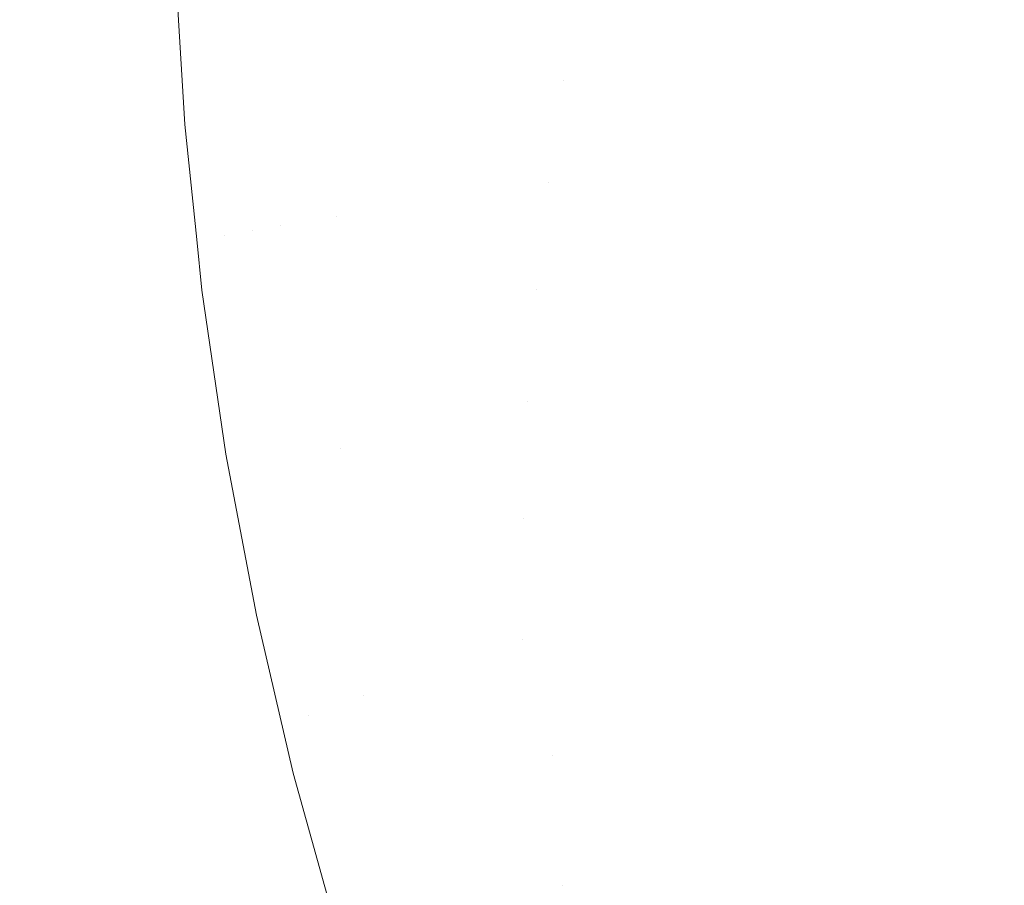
# Model space of a CAD drawing. Header units: centimetres. Extents: x -21.6 to 22.7, y 3.4 to 5.2.
# Tile 102 of 256: x -6.806 to -6.7163, y 3.8016 to 3.8804. Entities that reach past the tile are written whole.
import ezdxf

# ---------------------------------------------------------------- set-up
doc = ezdxf.new("R2010")
doc.units = ezdxf.units.CM
doc.header["$LTSCALE"] = 2.54
doc.layers.add('Lucido design-1', color=7, linetype='Continuous')

# ---------------------------------------------------------------- blocks, each defined once
blk = doc.blocks.new('Gruppo-4-1')
at = {"color": 7, "linetype": 'Continuous', "lineweight": 9}
blk.add_3dface([(-21.503423, 5.100212, -1872.215514), (-21.503423, 3.500212, -1872.215514), (22.630348, 3.500212, -1872.215514), (22.630348, 5.100212, -1872.215514)], dxfattribs=at)
for points, invisible_edges in [([(-21.503423, 3.500212, -1873.015514), (-21.503423, 5.100212, -1873.015514), (-6.792166, 5.100212, -1873.015514), (-6.792166, 3.900212, -1873.015514)], 8), ([(-6.792166, 3.900212, -1873.015514), (-6.791888, 3.886063, -1873.015514), (-21.503423, 3.500212, -1873.015514)], 10), ([(-6.790458, 3.900212, -1873.015493), (-6.789891, 3.860396, -1873.015514), (-6.79097, 3.870862, -1873.015514), (-6.791888, 3.886063, -1873.015514)], 9), ([(-6.790458, 3.900212, -1873.015493), (-6.78957, 3.900212, -1873.015453), (-6.787386, 3.860804, -1873.015465)], 10), ([(-6.787386, 3.860804, -1873.015465), (-6.789891, 3.860396, -1873.015514), (-6.790458, 3.900212, -1873.015493)], 11), ([(-6.78957, 3.900212, -1873.015453), (-6.78768, 3.900212, -1873.015368), (-6.784816, 3.861218, -1873.015319)], 10), ([(-6.784816, 3.861218, -1873.015319), (-6.787386, 3.860804, -1873.015465), (-6.78957, 3.900212, -1873.015453)], 11), ([(-6.784816, 3.861218, -1873.015319), (-6.78768, 3.900212, -1873.015368), (-6.784897, 3.900212, -1873.015131)], 9), ([(-6.784897, 3.900212, -1873.015131), (-6.784392, 3.900212, -1873.015067), (-6.782253, 3.861631, -1873.015076)], 10), ([(-6.782253, 3.861631, -1873.015076), (-6.784816, 3.861218, -1873.015319), (-6.784897, 3.900212, -1873.015131)], 11), ([(-6.784392, 3.900212, -1873.015067), (-6.78211, 3.900212, -1873.014779), (-6.779702, 3.862042, -1873.014736), (-6.782253, 3.861631, -1873.015076)], 14), ([(-6.779702, 3.862042, -1873.014736), (-6.78211, 3.900212, -1873.014779), (-6.779319, 3.900212, -1873.014312)], 9), ([(-6.779319, 3.900212, -1873.014312), (-6.779258, 3.900212, -1873.0143), (-6.777166, 3.862451, -1873.014301), (-6.779702, 3.862042, -1873.014736)], 14), ([(-6.777166, 3.862451, -1873.014301), (-6.779258, 3.900212, -1873.0143), (-6.776231, 3.882075, -1873.013772)], 11), ([(-6.721815, 3.886304, -1872.96947), (-6.720766, 3.886385, -1872.967443), (-6.720276, 3.879161, -1872.967443), (-6.721322, 3.879036, -1872.96947)], 15), ([(-6.719283, 3.879278, -1872.965413), (-6.720276, 3.879161, -1872.967443), (-6.720766, 3.886385, -1872.967443), (-6.71977, 3.886462, -1872.965413)], 15), ([(-6.71977, 3.886462, -1872.965413), (-6.718827, 3.886536, -1872.963384), (-6.718342, 3.87939, -1872.963384), (-6.719283, 3.879278, -1872.965413)], 15), ([(-6.717453, 3.879496, -1872.961357), (-6.718342, 3.87939, -1872.963384), (-6.718827, 3.886536, -1872.963384), (-6.717935, 3.886605, -1872.961357)], 15), ([(-6.717935, 3.886605, -1872.961357), (-6.717093, 3.88667, -1872.959334), (-6.716614, 3.879595, -1872.959334), (-6.717453, 3.879496, -1872.961357)], 15), ([(-6.715823, 3.879689, -1872.957318), (-6.716614, 3.879595, -1872.959334), (-6.717093, 3.88667, -1872.959334), (-6.716301, 3.886732, -1872.957318)], 15), ([(-6.791888, 3.886063, -1873.015514), (-6.79097, 3.870862, -1873.015514), (-21.503423, 3.500212, -1873.015514)], 10), ([(-6.731718, 3.877803, -1872.985296), (-6.733278, 3.877618, -1872.987182), (-6.733804, 3.885372, -1872.987182), (-6.732239, 3.885494, -1872.985296)], 15), ([(-6.732239, 3.885494, -1872.985296), (-6.730733, 3.885611, -1872.983383), (-6.730216, 3.877981, -1872.983383), (-6.731718, 3.877803, -1872.985296)], 15), ([(-6.728773, 3.878153, -1872.981445), (-6.730216, 3.877981, -1872.983383), (-6.730733, 3.885611, -1872.983383), (-6.729286, 3.885723, -1872.981445)], 15), ([(-6.729286, 3.885723, -1872.981445), (-6.727897, 3.885831, -1872.979485), (-6.727388, 3.878317, -1872.979485), (-6.728773, 3.878153, -1872.981445)], 15), ([(-6.726061, 3.878474, -1872.977507), (-6.727388, 3.878317, -1872.979485), (-6.727897, 3.885831, -1872.979485), (-6.726567, 3.885934, -1872.977507)], 15), ([(-6.726567, 3.885934, -1872.977507), (-6.725294, 3.886033, -1872.975514), (-6.724792, 3.878625, -1872.975514), (-6.726061, 3.878474, -1872.977507)], 15), ([(-6.72358, 3.878769, -1872.973508), (-6.724792, 3.878625, -1872.975514), (-6.725294, 3.886033, -1872.975514), (-6.724078, 3.886128, -1872.973508)], 15), ([(-6.724078, 3.886128, -1872.973508), (-6.722919, 3.886218, -1872.971493), (-6.722423, 3.878906, -1872.971493), (-6.72358, 3.878769, -1872.973508)], 15), ([(-6.721322, 3.879036, -1872.96947), (-6.722423, 3.878906, -1872.971493), (-6.722919, 3.886218, -1872.971493), (-6.721815, 3.886304, -1872.96947)], 15), ([(-6.745829, 3.876129, -1872.999315), (-6.74639, 3.884394, -1872.999315), (-6.744421, 3.884547, -1872.99772), (-6.743866, 3.876362, -1872.99772)], 15), ([(-6.743866, 3.876362, -1872.99772), (-6.744421, 3.884547, -1872.99772), (-6.742508, 3.884696, -1872.996074), (-6.741958, 3.876588, -1872.996074)], 15), ([(-6.741958, 3.876588, -1872.996074), (-6.742508, 3.884696, -1872.996074), (-6.740651, 3.88484, -1872.994379), (-6.740107, 3.876808, -1872.994379)], 15), ([(-6.740107, 3.876808, -1872.994379), (-6.740651, 3.88484, -1872.994379), (-6.738852, 3.88498, -1872.992638), (-6.738312, 3.877021, -1872.992638)], 15), ([(-6.738312, 3.877021, -1872.992638), (-6.738852, 3.88498, -1872.992638), (-6.737111, 3.885115, -1872.990856), (-6.736576, 3.877227, -1872.990856)], 15), ([(-6.734898, 3.877426, -1872.989037), (-6.736576, 3.877227, -1872.990856), (-6.737111, 3.885115, -1872.990856), (-6.735428, 3.885246, -1872.989037)], 15), ([(-6.735428, 3.885246, -1872.989037), (-6.733804, 3.885372, -1872.987182), (-6.733278, 3.877618, -1872.987182), (-6.734898, 3.877426, -1872.989037)], 15), ([(-6.756428, 3.874872, -1873.006381), (-6.757018, 3.883568, -1873.006381), (-6.754793, 3.883741, -1873.0051), (-6.75421, 3.875135, -1873.0051)], 15), ([(-6.75421, 3.875135, -1873.0051), (-6.754793, 3.883741, -1873.0051), (-6.752616, 3.88391, -1873.003749), (-6.752039, 3.875393, -1873.003749)], 15), ([(-6.752039, 3.875393, -1873.003749), (-6.752616, 3.88391, -1873.003749), (-6.750489, 3.884075, -1873.002333), (-6.749917, 3.875644, -1873.002333)], 15), ([(-6.749917, 3.875644, -1873.002333), (-6.750489, 3.884075, -1873.002333), (-6.748413, 3.884237, -1873.000853), (-6.747847, 3.87589, -1873.000853)], 15), ([(-6.747847, 3.87589, -1873.000853), (-6.748413, 3.884237, -1873.000853), (-6.74639, 3.884394, -1872.999315), (-6.745829, 3.876129, -1872.999315)], 15), ([(-6.768773, 3.882655, -1873.011636), (-6.766346, 3.882843, -1873.010748), (-6.764829, 3.864438, -1873.010748), (-6.76724, 3.86405, -1873.011636)], 15), ([(-6.762454, 3.864821, -1873.009775), (-6.764829, 3.864438, -1873.010748), (-6.766346, 3.882843, -1873.010748), (-6.763954, 3.883029, -1873.009775)], 15), ([(-6.763954, 3.883029, -1873.009775), (-6.761601, 3.883212, -1873.008722), (-6.760116, 3.865198, -1873.008722), (-6.762454, 3.864821, -1873.009775)], 15), ([(-6.757819, 3.865568, -1873.007589), (-6.760116, 3.865198, -1873.008722), (-6.761601, 3.883212, -1873.008722), (-6.759288, 3.883392, -1873.007589)], 15), ([(-6.759288, 3.883392, -1873.007589), (-6.757018, 3.883568, -1873.006381), (-6.756428, 3.874872, -1873.006381)], 11), ([(-6.757819, 3.865568, -1873.007589), (-6.759288, 3.883392, -1873.007589), (-6.756428, 3.874872, -1873.006381)], 11), ([(-6.776231, 3.882075, -1873.013772), (-6.774648, 3.862856, -1873.013772), (-6.777166, 3.862451, -1873.014301)], 11), ([(-6.773719, 3.88227, -1873.01315), (-6.772152, 3.863258, -1873.01315), (-6.774648, 3.862856, -1873.013772), (-6.776231, 3.882075, -1873.013772)], 15), ([(-6.771231, 3.882464, -1873.012437), (-6.769681, 3.863657, -1873.012437), (-6.772152, 3.863258, -1873.01315), (-6.773719, 3.88227, -1873.01315)], 15), ([(-6.76724, 3.86405, -1873.011636), (-6.769681, 3.863657, -1873.012437), (-6.771231, 3.882464, -1873.012437), (-6.768773, 3.882655, -1873.011636)], 15), ([(-6.721322, 3.879036, -1872.96947), (-6.720276, 3.879161, -1872.967443), (-6.719558, 3.871733, -1872.967443), (-6.720601, 3.871565, -1872.96947)], 15), ([(-6.718569, 3.871893, -1872.965413), (-6.719558, 3.871733, -1872.967443), (-6.720276, 3.879161, -1872.967443), (-6.719283, 3.879278, -1872.965413)], 15), ([(-6.719283, 3.879278, -1872.965413), (-6.718342, 3.87939, -1872.963384), (-6.717632, 3.872044, -1872.963384), (-6.718569, 3.871893, -1872.965413)], 15), ([(-6.716747, 3.872186, -1872.961357), (-6.717632, 3.872044, -1872.963384), (-6.718342, 3.87939, -1872.963384), (-6.717453, 3.879496, -1872.961357)], 15), ([(-6.717453, 3.879496, -1872.961357), (-6.716614, 3.879595, -1872.959334), (-6.715911, 3.872321, -1872.959334), (-6.716747, 3.872186, -1872.961357)], 15), ([(-6.715124, 3.872448, -1872.957318), (-6.715911, 3.872321, -1872.959334), (-6.716614, 3.879595, -1872.959334), (-6.715823, 3.879689, -1872.957318)], 15), ([(-6.728773, 3.878153, -1872.981445), (-6.727388, 3.878317, -1872.979485), (-6.726642, 3.870592, -1872.979485), (-6.728021, 3.87037, -1872.981445)], 15), ([(-6.72532, 3.870805, -1872.977507), (-6.726642, 3.870592, -1872.979485), (-6.727388, 3.878317, -1872.979485), (-6.726061, 3.878474, -1872.977507)], 15), ([(-6.726061, 3.878474, -1872.977507), (-6.724792, 3.878625, -1872.975514), (-6.724056, 3.871008, -1872.975514), (-6.72532, 3.870805, -1872.977507)], 15), ([(-6.722849, 3.871203, -1872.973508), (-6.724056, 3.871008, -1872.975514), (-6.724792, 3.878625, -1872.975514), (-6.72358, 3.878769, -1872.973508)], 15), ([(-6.72358, 3.878769, -1872.973508), (-6.722423, 3.878906, -1872.971493), (-6.721697, 3.871389, -1872.971493), (-6.722849, 3.871203, -1872.973508)], 15), ([(-6.720601, 3.871565, -1872.96947), (-6.721697, 3.871389, -1872.971493), (-6.722423, 3.878906, -1872.971493), (-6.721322, 3.879036, -1872.96947)], 15), ([(-6.734121, 3.869387, -1872.989037), (-6.735792, 3.869117, -1872.990856), (-6.736576, 3.877227, -1872.990856), (-6.734898, 3.877426, -1872.989037)], 15), ([(-6.734898, 3.877426, -1872.989037), (-6.733278, 3.877618, -1872.987182), (-6.732508, 3.869647, -1872.987182), (-6.734121, 3.869387, -1872.989037)], 15), ([(-6.730954, 3.869897, -1872.985296), (-6.732508, 3.869647, -1872.987182), (-6.733278, 3.877618, -1872.987182), (-6.731718, 3.877803, -1872.985296)], 15), ([(-6.731718, 3.877803, -1872.985296), (-6.730216, 3.877981, -1872.983383), (-6.729458, 3.870138, -1872.983383), (-6.730954, 3.869897, -1872.985296)], 15), ([(-6.728021, 3.87037, -1872.981445), (-6.729458, 3.870138, -1872.983383), (-6.730216, 3.877981, -1872.983383), (-6.728773, 3.878153, -1872.981445)], 15), ([(-6.741958, 3.876588, -1872.996074), (-6.741153, 3.868254, -1872.996074), (-6.743053, 3.867947, -1872.99772), (-6.743866, 3.876362, -1872.99772)], 15), ([(-6.740107, 3.876808, -1872.994379), (-6.739309, 3.868551, -1872.994379), (-6.741153, 3.868254, -1872.996074), (-6.741958, 3.876588, -1872.996074)], 15), ([(-6.738312, 3.877021, -1872.992638), (-6.737522, 3.868839, -1872.992638), (-6.739309, 3.868551, -1872.994379), (-6.740107, 3.876808, -1872.994379)], 15), ([(-6.736576, 3.877227, -1872.990856), (-6.735792, 3.869117, -1872.990856), (-6.737522, 3.868839, -1872.992638), (-6.738312, 3.877021, -1872.992638)], 15), ([(-6.749917, 3.875644, -1873.002333), (-6.74908, 3.866976, -1873.002333), (-6.751193, 3.866636, -1873.003749), (-6.752039, 3.875393, -1873.003749)], 15), ([(-6.747847, 3.87589, -1873.000853), (-6.747018, 3.867308, -1873.000853), (-6.74908, 3.866976, -1873.002333), (-6.749917, 3.875644, -1873.002333)], 15), ([(-6.745829, 3.876129, -1872.999315), (-6.745009, 3.867632, -1872.999315), (-6.747018, 3.867308, -1873.000853), (-6.747847, 3.87589, -1873.000853)], 15), ([(-6.743866, 3.876362, -1872.99772), (-6.743053, 3.867947, -1872.99772), (-6.745009, 3.867632, -1872.999315), (-6.745829, 3.876129, -1872.999315)], 15), ([(-6.756428, 3.874872, -1873.006381), (-6.755564, 3.865931, -1873.006381), (-6.757819, 3.865568, -1873.007589)], 11), ([(-6.75421, 3.875135, -1873.0051), (-6.753355, 3.866287, -1873.0051), (-6.755564, 3.865931, -1873.006381), (-6.756428, 3.874872, -1873.006381)], 15), ([(-6.752039, 3.875393, -1873.003749), (-6.751193, 3.866636, -1873.003749), (-6.753355, 3.866287, -1873.0051), (-6.75421, 3.875135, -1873.0051)], 15), ([(-6.718569, 3.871893, -1872.965413), (-6.717632, 3.872044, -1872.963384), (-6.716678, 3.864502, -1872.963384), (-6.71761, 3.864311, -1872.965413)], 15), ([(-6.715797, 3.864683, -1872.961357), (-6.716678, 3.864502, -1872.963384), (-6.717632, 3.872044, -1872.963384), (-6.716747, 3.872186, -1872.961357)], 15), ([(-6.716747, 3.872186, -1872.961357), (-6.715911, 3.872321, -1872.959334), (-6.714966, 3.864854, -1872.959334), (-6.715797, 3.864683, -1872.961357)], 15), ([(-6.721866, 3.863436, -1872.973508), (-6.723067, 3.86319, -1872.975514), (-6.724056, 3.871008, -1872.975514), (-6.722849, 3.871203, -1872.973508)], 15), ([(-6.722849, 3.871203, -1872.973508), (-6.721697, 3.871389, -1872.971493), (-6.72072, 3.863672, -1872.971493), (-6.721866, 3.863436, -1872.973508)], 15), ([(-6.71963, 3.863896, -1872.96947), (-6.72072, 3.863672, -1872.971493), (-6.721697, 3.871389, -1872.971493), (-6.720601, 3.871565, -1872.96947)], 15), ([(-6.720601, 3.871565, -1872.96947), (-6.719558, 3.871733, -1872.967443), (-6.718593, 3.864109, -1872.967443), (-6.71963, 3.863896, -1872.96947)], 15), ([(-6.71761, 3.864311, -1872.965413), (-6.718593, 3.864109, -1872.967443), (-6.719558, 3.871733, -1872.967443), (-6.718569, 3.871893, -1872.965413)], 15), ([(-21.503423, 3.500212, -1873.015514), (-6.79097, 3.870862, -1873.015514), (-6.789891, 3.860396, -1873.015514)], 9), ([(-6.72701, 3.86238, -1872.981445), (-6.728439, 3.862086, -1872.983383), (-6.729458, 3.870138, -1872.983383), (-6.728021, 3.87037, -1872.981445)], 15), ([(-6.728021, 3.87037, -1872.981445), (-6.726642, 3.870592, -1872.979485), (-6.725638, 3.862662, -1872.979485), (-6.72701, 3.86238, -1872.981445)], 15), ([(-6.724324, 3.862932, -1872.977507), (-6.725638, 3.862662, -1872.979485), (-6.726642, 3.870592, -1872.979485), (-6.72532, 3.870805, -1872.977507)], 15), ([(-6.72532, 3.870805, -1872.977507), (-6.724056, 3.871008, -1872.975514), (-6.723067, 3.86319, -1872.975514), (-6.724324, 3.862932, -1872.977507)], 15), ([(-6.733077, 3.861134, -1872.989037), (-6.734739, 3.860792, -1872.990856), (-6.735792, 3.869117, -1872.990856), (-6.734121, 3.869387, -1872.989037)], 15), ([(-6.734121, 3.869387, -1872.989037), (-6.732508, 3.869647, -1872.987182), (-6.731472, 3.861463, -1872.987182), (-6.733077, 3.861134, -1872.989037)], 15), ([(-6.729927, 3.861781, -1872.985296), (-6.731472, 3.861463, -1872.987182), (-6.732508, 3.869647, -1872.987182), (-6.730954, 3.869897, -1872.985296)], 15), ([(-6.730954, 3.869897, -1872.985296), (-6.729458, 3.870138, -1872.983383), (-6.728439, 3.862086, -1872.983383), (-6.729927, 3.861781, -1872.985296)], 15), ([(-6.741153, 3.868254, -1872.996074), (-6.739309, 3.868551, -1872.994379), (-6.738236, 3.860074, -1872.994379), (-6.74007, 3.859697, -1872.996074)], 15), ([(-6.736459, 3.860439, -1872.992638), (-6.738236, 3.860074, -1872.994379), (-6.739309, 3.868551, -1872.994379), (-6.737522, 3.868839, -1872.992638)], 15), ([(-6.737522, 3.868839, -1872.992638), (-6.735792, 3.869117, -1872.990856), (-6.734739, 3.860792, -1872.990856), (-6.736459, 3.860439, -1872.992638)], 15), ([(-6.745903, 3.858499, -1873.000853), (-6.747018, 3.867308, -1873.000853), (-6.745009, 3.867632, -1872.999315), (-6.743905, 3.85891, -1872.999315)], 15), ([(-6.743905, 3.85891, -1872.999315), (-6.745009, 3.867632, -1872.999315), (-6.743053, 3.867947, -1872.99772), (-6.74196, 3.859309, -1872.99772)], 15), ([(-6.74007, 3.859697, -1872.996074), (-6.74196, 3.859309, -1872.99772), (-6.743053, 3.867947, -1872.99772), (-6.741153, 3.868254, -1872.996074)], 15), ([(-6.752205, 3.857205, -1873.0051), (-6.753355, 3.866287, -1873.0051), (-6.751193, 3.866636, -1873.003749), (-6.750055, 3.857646, -1873.003749)], 15), ([(-6.750055, 3.857646, -1873.003749), (-6.751193, 3.866636, -1873.003749), (-6.74908, 3.866976, -1873.002333), (-6.747954, 3.858078, -1873.002333)], 15), ([(-6.747954, 3.858078, -1873.002333), (-6.74908, 3.866976, -1873.002333), (-6.747018, 3.867308, -1873.000853), (-6.745903, 3.858499, -1873.000853)], 15), ([(-6.756645, 3.856293, -1873.007589), (-6.757819, 3.865568, -1873.007589), (-6.755564, 3.865931, -1873.006381), (-6.754403, 3.856753, -1873.006381)], 15), ([(-6.754403, 3.856753, -1873.006381), (-6.755564, 3.865931, -1873.006381), (-6.753355, 3.866287, -1873.0051), (-6.752205, 3.857205, -1873.0051)], 15), ([(-6.759723, 3.845635, -1873.009775), (-6.762068, 3.845045, -1873.010748), (-6.764829, 3.864438, -1873.010748), (-6.762454, 3.864821, -1873.009775)], 15), ([(-6.762454, 3.864821, -1873.009775), (-6.760116, 3.865198, -1873.008722), (-6.75893, 3.855823, -1873.008722)], 11), ([(-6.759723, 3.845635, -1873.009775), (-6.762454, 3.864821, -1873.009775), (-6.75893, 3.855823, -1873.008722)], 11), ([(-6.75893, 3.855823, -1873.008722), (-6.760116, 3.865198, -1873.008722), (-6.757819, 3.865568, -1873.007589), (-6.756645, 3.856293, -1873.007589)], 15), ([(-6.764448, 3.844446, -1873.011636), (-6.76686, 3.843839, -1873.012437), (-6.769681, 3.863657, -1873.012437), (-6.76724, 3.86405, -1873.011636)], 15), ([(-6.76724, 3.86405, -1873.011636), (-6.764829, 3.864438, -1873.010748), (-6.762068, 3.845045, -1873.010748), (-6.764448, 3.844446, -1873.011636)], 15), ([(-6.71963, 3.863896, -1872.96947), (-6.718593, 3.864109, -1872.967443), (-6.71736, 3.856294, -1872.967443), (-6.71839, 3.856035, -1872.96947)], 15), ([(-6.716384, 3.85654, -1872.965413), (-6.71736, 3.856294, -1872.967443), (-6.718593, 3.864109, -1872.967443), (-6.71761, 3.864311, -1872.965413)], 15), ([(-6.71761, 3.864311, -1872.965413), (-6.716678, 3.864502, -1872.963384), (-6.715458, 3.856773, -1872.963384), (-6.716384, 3.85654, -1872.965413)], 15), ([(-6.714584, 3.856993, -1872.961357), (-6.715458, 3.856773, -1872.963384), (-6.716678, 3.864502, -1872.963384), (-6.715797, 3.864683, -1872.961357)], 15), ([(-6.771765, 3.842605, -1873.013772), (-6.774648, 3.862856, -1873.013772), (-6.772152, 3.863258, -1873.01315), (-6.7693, 3.843225, -1873.01315)], 15), ([(-6.7693, 3.843225, -1873.01315), (-6.772152, 3.863258, -1873.01315), (-6.769681, 3.863657, -1873.012437), (-6.76686, 3.843839, -1873.012437)], 15), ([(-6.724324, 3.862932, -1872.977507), (-6.723067, 3.86319, -1872.975514), (-6.721802, 3.855177, -1872.975514), (-6.723051, 3.854863, -1872.977507)], 15), ([(-6.72061, 3.855477, -1872.973508), (-6.721802, 3.855177, -1872.975514), (-6.723067, 3.86319, -1872.975514), (-6.721866, 3.863436, -1872.973508)], 15), ([(-6.721866, 3.863436, -1872.973508), (-6.72072, 3.863672, -1872.971493), (-6.719472, 3.855763, -1872.971493), (-6.72061, 3.855477, -1872.973508)], 15), ([(-6.71839, 3.856035, -1872.96947), (-6.719472, 3.855763, -1872.971493), (-6.72072, 3.863672, -1872.971493), (-6.71963, 3.863896, -1872.96947)], 15), ([(-6.776756, 3.841349, -1873.014736), (-6.779702, 3.862042, -1873.014736), (-6.777166, 3.862451, -1873.014301), (-6.774251, 3.841979, -1873.014301)], 15), ([(-6.774251, 3.841979, -1873.014301), (-6.777166, 3.862451, -1873.014301), (-6.774648, 3.862856, -1873.013772), (-6.771765, 3.842605, -1873.013772)], 15), ([(-6.725717, 3.854192, -1872.981445), (-6.727137, 3.853834, -1872.983383), (-6.728439, 3.862086, -1872.983383), (-6.72701, 3.86238, -1872.981445)], 15), ([(-6.72701, 3.86238, -1872.981445), (-6.725638, 3.862662, -1872.979485), (-6.724356, 3.854534, -1872.979485), (-6.725717, 3.854192, -1872.981445)], 15), ([(-6.723051, 3.854863, -1872.977507), (-6.724356, 3.854534, -1872.979485), (-6.725638, 3.862662, -1872.979485), (-6.724324, 3.862932, -1872.977507)], 15), ([(-6.787386, 3.860804, -1873.015465), (-6.784816, 3.861218, -1873.015319), (-6.77721, 3.81796, -1873.015319), (-6.779699, 3.817087, -1873.015465)], 15), ([(-6.774728, 3.818831, -1873.015076), (-6.77721, 3.81796, -1873.015319), (-6.784816, 3.861218, -1873.015319), (-6.782253, 3.861631, -1873.015076)], 15), ([(-6.782253, 3.861631, -1873.015076), (-6.779702, 3.862042, -1873.014736), (-6.776756, 3.841349, -1873.014736)], 11), ([(-6.774728, 3.818831, -1873.015076), (-6.782253, 3.861631, -1873.015076), (-6.776756, 3.841349, -1873.014736)], 11), ([(-6.733077, 3.861134, -1872.989037), (-6.731472, 3.861463, -1872.987182), (-6.730149, 3.853076, -1872.987182), (-6.731742, 3.852676, -1872.989037)], 15), ([(-6.728614, 3.853463, -1872.985296), (-6.730149, 3.853076, -1872.987182), (-6.731472, 3.861463, -1872.987182), (-6.729927, 3.861781, -1872.985296)], 15), ([(-6.729927, 3.861781, -1872.985296), (-6.728439, 3.862086, -1872.983383), (-6.727137, 3.853834, -1872.983383), (-6.728614, 3.853463, -1872.985296)], 15), ([(-6.789891, 3.860396, -1873.015514), (-6.789415, 3.855769, -1873.015514), (-21.503423, 3.500212, -1873.015514)], 10), ([(-6.789415, 3.855769, -1873.015514), (-6.789891, 3.860396, -1873.015514), (-6.787386, 3.860804, -1873.015465)], 10), ([(-6.787237, 3.840858, -1873.015514), (-6.789415, 3.855769, -1873.015514), (-6.787386, 3.860804, -1873.015465)], 10), ([(-6.787386, 3.860804, -1873.015465), (-6.779699, 3.817087, -1873.015465), (-6.784456, 3.826187, -1873.015514), (-6.787237, 3.840858, -1873.015514)], 11), ([(-6.7351, 3.851831, -1872.992638), (-6.736865, 3.851387, -1872.994379), (-6.738236, 3.860074, -1872.994379), (-6.736459, 3.860439, -1872.992638)], 15), ([(-6.736459, 3.860439, -1872.992638), (-6.734739, 3.860792, -1872.990856), (-6.733392, 3.85226, -1872.990856), (-6.7351, 3.851831, -1872.992638)], 15), ([(-6.731742, 3.852676, -1872.989037), (-6.733392, 3.85226, -1872.990856), (-6.734739, 3.860792, -1872.990856), (-6.733077, 3.861134, -1872.989037)], 15), ([(-6.738686, 3.850928, -1872.996074), (-6.740563, 3.850456, -1872.99772), (-6.74196, 3.859309, -1872.99772), (-6.74007, 3.859697, -1872.996074)], 15), ([(-6.74007, 3.859697, -1872.996074), (-6.738236, 3.860074, -1872.994379), (-6.736865, 3.851387, -1872.994379), (-6.738686, 3.850928, -1872.996074)], 15), ([(-6.743905, 3.85891, -1872.999315), (-6.742494, 3.84997, -1872.999315), (-6.744478, 3.849471, -1873.000853), (-6.745903, 3.858499, -1873.000853)], 15), ([(-6.74196, 3.859309, -1872.99772), (-6.740563, 3.850456, -1872.99772), (-6.742494, 3.84997, -1872.999315), (-6.743905, 3.85891, -1872.999315)], 15), ([(-6.750055, 3.857646, -1873.003749), (-6.748601, 3.848433, -1873.003749), (-6.750737, 3.847896, -1873.0051), (-6.752205, 3.857205, -1873.0051)], 15), ([(-6.747954, 3.858078, -1873.002333), (-6.746515, 3.848959, -1873.002333), (-6.748601, 3.848433, -1873.003749), (-6.750055, 3.857646, -1873.003749)], 15), ([(-6.745903, 3.858499, -1873.000853), (-6.744478, 3.849471, -1873.000853), (-6.746515, 3.848959, -1873.002333), (-6.747954, 3.858078, -1873.002333)], 15), ([(-6.754403, 3.856753, -1873.006381), (-6.752919, 3.847347, -1873.006381), (-6.755145, 3.846787, -1873.007589), (-6.756645, 3.856293, -1873.007589)], 15), ([(-6.752205, 3.857205, -1873.0051), (-6.750737, 3.847896, -1873.0051), (-6.752919, 3.847347, -1873.006381), (-6.754403, 3.856753, -1873.006381)], 15), ([(-6.716384, 3.85654, -1872.965413), (-6.715458, 3.856773, -1872.963384), (-6.713952, 3.848867, -1872.963384), (-6.71487, 3.848591, -1872.965413)], 15), ([(-6.756645, 3.856293, -1873.007589), (-6.755145, 3.846787, -1873.007589), (-6.757414, 3.846216, -1873.008722), (-6.75893, 3.855823, -1873.008722)], 15), ([(-6.716858, 3.847995, -1872.96947), (-6.717932, 3.847673, -1872.971493), (-6.719472, 3.855763, -1872.971493), (-6.71839, 3.856035, -1872.96947)], 15), ([(-6.71839, 3.856035, -1872.96947), (-6.71736, 3.856294, -1872.967443), (-6.715838, 3.848301, -1872.967443), (-6.716858, 3.847995, -1872.96947)], 15), ([(-6.71487, 3.848591, -1872.965413), (-6.715838, 3.848301, -1872.967443), (-6.71736, 3.856294, -1872.967443), (-6.716384, 3.85654, -1872.965413)], 15), ([(-6.789415, 3.855769, -1873.015514), (-6.787237, 3.840858, -1873.015514), (-21.503423, 3.500212, -1873.015514)], 10), ([(-6.75893, 3.855823, -1873.008722), (-6.757414, 3.846216, -1873.008722), (-6.759723, 3.845635, -1873.009775)], 11), ([(-6.723051, 3.854863, -1872.977507), (-6.721802, 3.855177, -1872.975514), (-6.720241, 3.84698, -1872.975514), (-6.721478, 3.846608, -1872.977507)], 15), ([(-6.719059, 3.847334, -1872.973508), (-6.720241, 3.84698, -1872.975514), (-6.721802, 3.855177, -1872.975514), (-6.72061, 3.855477, -1872.973508)], 15), ([(-6.72061, 3.855477, -1872.973508), (-6.719472, 3.855763, -1872.971493), (-6.717932, 3.847673, -1872.971493), (-6.719059, 3.847334, -1872.973508)], 15), ([(-6.724122, 3.845815, -1872.981445), (-6.725529, 3.845393, -1872.983383), (-6.727137, 3.853834, -1872.983383), (-6.725717, 3.854192, -1872.981445)], 15), ([(-6.725717, 3.854192, -1872.981445), (-6.724356, 3.854534, -1872.979485), (-6.722772, 3.84622, -1872.979485), (-6.724122, 3.845815, -1872.981445)], 15), ([(-6.721478, 3.846608, -1872.977507), (-6.722772, 3.84622, -1872.979485), (-6.724356, 3.854534, -1872.979485), (-6.723051, 3.854863, -1872.977507)], 15), ([(-6.726993, 3.844954, -1872.985296), (-6.728515, 3.844497, -1872.987182), (-6.730149, 3.853076, -1872.987182), (-6.728614, 3.853463, -1872.985296)], 15), ([(-6.728614, 3.853463, -1872.985296), (-6.727137, 3.853834, -1872.983383), (-6.725529, 3.845393, -1872.983383), (-6.726993, 3.844954, -1872.985296)], 15), ([(-6.7351, 3.851831, -1872.992638), (-6.733392, 3.85226, -1872.990856), (-6.73173, 3.843533, -1872.990856), (-6.733423, 3.843025, -1872.992638)], 15), ([(-6.730094, 3.844023, -1872.989037), (-6.73173, 3.843533, -1872.990856), (-6.733392, 3.85226, -1872.990856), (-6.731742, 3.852676, -1872.989037)], 15), ([(-6.731742, 3.852676, -1872.989037), (-6.730149, 3.853076, -1872.987182), (-6.728515, 3.844497, -1872.987182), (-6.730094, 3.844023, -1872.989037)], 15), ([(-6.738686, 3.850928, -1872.996074), (-6.736865, 3.851387, -1872.994379), (-6.735173, 3.8425, -1872.994379), (-6.736978, 3.841958, -1872.996074)], 15), ([(-6.733423, 3.843025, -1872.992638), (-6.735173, 3.8425, -1872.994379), (-6.736865, 3.851387, -1872.994379), (-6.7351, 3.851831, -1872.992638)], 15), ([(-6.740752, 3.840826, -1872.999315), (-6.742494, 3.84997, -1872.999315), (-6.740563, 3.850456, -1872.99772), (-6.738838, 3.8414, -1872.99772)], 15), ([(-6.736978, 3.841958, -1872.996074), (-6.738838, 3.8414, -1872.99772), (-6.740563, 3.850456, -1872.99772), (-6.738686, 3.850928, -1872.996074)], 15), ([(-6.742719, 3.840235, -1873.000853), (-6.744478, 3.849471, -1873.000853), (-6.742494, 3.84997, -1872.999315), (-6.740752, 3.840826, -1872.999315)], 15), ([(-6.746806, 3.839009, -1873.003749), (-6.748601, 3.848433, -1873.003749), (-6.746515, 3.848959, -1873.002333), (-6.744738, 3.83963, -1873.002333)], 15), ([(-6.744738, 3.83963, -1873.002333), (-6.746515, 3.848959, -1873.002333), (-6.744478, 3.849471, -1873.000853), (-6.742719, 3.840235, -1873.000853)], 15), ([(-6.751086, 3.837725, -1873.006381), (-6.752919, 3.847347, -1873.006381), (-6.750737, 3.847896, -1873.0051), (-6.748923, 3.838374, -1873.0051)], 15), ([(-6.748923, 3.838374, -1873.0051), (-6.750737, 3.847896, -1873.0051), (-6.748601, 3.848433, -1873.003749), (-6.746806, 3.839009, -1873.003749)], 15), ([(-6.715013, 3.839787, -1872.96947), (-6.716075, 3.839414, -1872.971493), (-6.717932, 3.847673, -1872.971493), (-6.716858, 3.847995, -1872.96947)], 15), ([(-6.716858, 3.847995, -1872.96947), (-6.715838, 3.848301, -1872.967443), (-6.714004, 3.840141, -1872.967443), (-6.715013, 3.839787, -1872.96947)], 15), ([(-6.753293, 3.837063, -1873.007589), (-6.755145, 3.846787, -1873.007589), (-6.752919, 3.847347, -1873.006381), (-6.751086, 3.837725, -1873.006381)], 15), ([(-6.721478, 3.846608, -1872.977507), (-6.720241, 3.84698, -1872.975514), (-6.71836, 3.838612, -1872.975514), (-6.719585, 3.838182, -1872.977507)], 15), ([(-6.717191, 3.839022, -1872.973508), (-6.71836, 3.838612, -1872.975514), (-6.720241, 3.84698, -1872.975514), (-6.719059, 3.847334, -1872.973508)], 15), ([(-6.719059, 3.847334, -1872.973508), (-6.717932, 3.847673, -1872.971493), (-6.716075, 3.839414, -1872.971493), (-6.717191, 3.839022, -1872.973508)], 15), ([(-6.75783, 3.835701, -1873.009775), (-6.759723, 3.845635, -1873.009775), (-6.757414, 3.846216, -1873.008722), (-6.755542, 3.836388, -1873.008722)], 15), ([(-6.755542, 3.836388, -1873.008722), (-6.757414, 3.846216, -1873.008722), (-6.755145, 3.846787, -1873.007589), (-6.753293, 3.837063, -1873.007589)], 15), ([(-6.724122, 3.845815, -1872.981445), (-6.722772, 3.84622, -1872.979485), (-6.720864, 3.837733, -1872.979485), (-6.7222, 3.837264, -1872.981445)], 15), ([(-6.719585, 3.838182, -1872.977507), (-6.720864, 3.837733, -1872.979485), (-6.722772, 3.84622, -1872.979485), (-6.721478, 3.846608, -1872.977507)], 15), ([(-6.760156, 3.835004, -1873.010748), (-6.762068, 3.845045, -1873.010748), (-6.759723, 3.845635, -1873.009775), (-6.75783, 3.835701, -1873.009775)], 15), ([(-6.726993, 3.844954, -1872.985296), (-6.725529, 3.845393, -1872.983383), (-6.723592, 3.836776, -1872.983383), (-6.725041, 3.836268, -1872.985296)], 15), ([(-6.7222, 3.837264, -1872.981445), (-6.723592, 3.836776, -1872.983383), (-6.725529, 3.845393, -1872.983383), (-6.724122, 3.845815, -1872.981445)], 15), ([(-6.760186, 3.823934, -1873.011636), (-6.762552, 3.823104, -1873.012437), (-6.76686, 3.843839, -1873.012437), (-6.764448, 3.844446, -1873.011636)], 15), ([(-6.764448, 3.844446, -1873.011636), (-6.762068, 3.845045, -1873.010748), (-6.760156, 3.835004, -1873.010748)], 11), ([(-6.760186, 3.823934, -1873.011636), (-6.764448, 3.844446, -1873.011636), (-6.760156, 3.835004, -1873.010748)], 11), ([(-6.730094, 3.844023, -1872.989037), (-6.728515, 3.844497, -1872.987182), (-6.726547, 3.835739, -1872.987182), (-6.728109, 3.835191, -1872.989037)], 15), ([(-6.725041, 3.836268, -1872.985296), (-6.726547, 3.835739, -1872.987182), (-6.728515, 3.844497, -1872.987182), (-6.726993, 3.844954, -1872.985296)], 15), ([(-6.76686, 3.843839, -1873.012437), (-6.762552, 3.823104, -1873.012437), (-6.764944, 3.822265, -1873.01315), (-6.7693, 3.843225, -1873.01315)], 15), ([(-6.733423, 3.843025, -1872.992638), (-6.73173, 3.843533, -1872.990856), (-6.729728, 3.834623, -1872.990856), (-6.731403, 3.834035, -1872.992638)], 15), ([(-6.728109, 3.835191, -1872.989037), (-6.729728, 3.834623, -1872.990856), (-6.73173, 3.843533, -1872.990856), (-6.730094, 3.844023, -1872.989037)], 15), ([(-6.771765, 3.842605, -1873.013772), (-6.767362, 3.821416, -1873.013772), (-6.769801, 3.82056, -1873.014301), (-6.774251, 3.841979, -1873.014301)], 15), ([(-6.7693, 3.843225, -1873.01315), (-6.764944, 3.822265, -1873.01315), (-6.767362, 3.821416, -1873.013772), (-6.771765, 3.842605, -1873.013772)], 15), ([(-6.736978, 3.841958, -1872.996074), (-6.735173, 3.8425, -1872.994379), (-6.733134, 3.833428, -1872.994379), (-6.73492, 3.832801, -1872.996074)], 15), ([(-6.731403, 3.834035, -1872.992638), (-6.733134, 3.833428, -1872.994379), (-6.735173, 3.8425, -1872.994379), (-6.733423, 3.843025, -1872.992638)], 15), ([(-6.774251, 3.841979, -1873.014301), (-6.769801, 3.82056, -1873.014301), (-6.772257, 3.819698, -1873.014736), (-6.776756, 3.841349, -1873.014736)], 15), ([(-6.73492, 3.832801, -1872.996074), (-6.73676, 3.832155, -1872.99772), (-6.738838, 3.8414, -1872.99772), (-6.736978, 3.841958, -1872.996074)], 15), ([(-21.503423, 3.500212, -1873.015514), (-6.787237, 3.840858, -1873.015514), (-6.784456, 3.826187, -1873.015514)], 9), ([(-6.776756, 3.841349, -1873.014736), (-6.772257, 3.819698, -1873.014736), (-6.774728, 3.818831, -1873.015076)], 11), ([(-6.740752, 3.840826, -1872.999315), (-6.738654, 3.83149, -1872.999315), (-6.7406, 3.830807, -1873.000853), (-6.742719, 3.840235, -1873.000853)], 15), ([(-6.738838, 3.8414, -1872.99772), (-6.73676, 3.832155, -1872.99772), (-6.738654, 3.83149, -1872.999315), (-6.740752, 3.840826, -1872.999315)], 15), ([(-6.742719, 3.840235, -1873.000853), (-6.7406, 3.830807, -1873.000853), (-6.742597, 3.830107, -1873.002333), (-6.744738, 3.83963, -1873.002333)], 15), ([(-6.746806, 3.839009, -1873.003749), (-6.744644, 3.829388, -1873.003749), (-6.746738, 3.828654, -1873.0051), (-6.748923, 3.838374, -1873.0051)], 15), ([(-6.744738, 3.83963, -1873.002333), (-6.742597, 3.830107, -1873.002333), (-6.744644, 3.829388, -1873.003749), (-6.746806, 3.839009, -1873.003749)], 15), ([(-6.714983, 3.830557, -1872.973508), (-6.716137, 3.83009, -1872.975514), (-6.71836, 3.838612, -1872.975514), (-6.717191, 3.839022, -1872.973508)], 15), ([(-6.717191, 3.839022, -1872.973508), (-6.716075, 3.839414, -1872.971493), (-6.713881, 3.831002, -1872.971493), (-6.714983, 3.830557, -1872.973508)], 15), ([(-6.748923, 3.838374, -1873.0051), (-6.746738, 3.828654, -1873.0051), (-6.748878, 3.827903, -1873.006381), (-6.751086, 3.837725, -1873.006381)], 15), ([(-6.717346, 3.829601, -1872.977507), (-6.71861, 3.829089, -1872.979485), (-6.720864, 3.837733, -1872.979485), (-6.719585, 3.838182, -1872.977507)], 15), ([(-6.719585, 3.838182, -1872.977507), (-6.71836, 3.838612, -1872.975514), (-6.716137, 3.83009, -1872.975514), (-6.717346, 3.829601, -1872.977507)], 15), ([(-6.753293, 3.837063, -1873.007589), (-6.751062, 3.827136, -1873.007589), (-6.753287, 3.826355, -1873.008722), (-6.755542, 3.836388, -1873.008722)], 15), ([(-6.751086, 3.837725, -1873.006381), (-6.748878, 3.827903, -1873.006381), (-6.751062, 3.827136, -1873.007589), (-6.753293, 3.837063, -1873.007589)], 15), ([(-6.719929, 3.828556, -1872.981445), (-6.721303, 3.828, -1872.983383), (-6.723592, 3.836776, -1872.983383), (-6.7222, 3.837264, -1872.981445)], 15), ([(-6.7222, 3.837264, -1872.981445), (-6.720864, 3.837733, -1872.979485), (-6.71861, 3.829089, -1872.979485), (-6.719929, 3.828556, -1872.981445)], 15), ([(-6.755542, 3.836388, -1873.008722), (-6.753287, 3.826355, -1873.008722), (-6.755551, 3.825561, -1873.009775), (-6.75783, 3.835701, -1873.009775)], 15), ([(-6.722734, 3.827421, -1872.985296), (-6.72422, 3.826819, -1872.987182), (-6.726547, 3.835739, -1872.987182), (-6.725041, 3.836268, -1872.985296)], 15), ([(-6.725041, 3.836268, -1872.985296), (-6.723592, 3.836776, -1872.983383), (-6.721303, 3.828, -1872.983383), (-6.722734, 3.827421, -1872.985296)], 15), ([(-6.75783, 3.835701, -1873.009775), (-6.755551, 3.825561, -1873.009775), (-6.757852, 3.824753, -1873.010748), (-6.760156, 3.835004, -1873.010748)], 15), ([(-6.728109, 3.835191, -1872.989037), (-6.726547, 3.835739, -1872.987182), (-6.72422, 3.826819, -1872.987182), (-6.725762, 3.826195, -1872.989037)], 15), ([(-6.760156, 3.835004, -1873.010748), (-6.757852, 3.824753, -1873.010748), (-6.760186, 3.823934, -1873.011636)], 11), ([(-6.731403, 3.834035, -1872.992638), (-6.729728, 3.834623, -1872.990856), (-6.727361, 3.825549, -1872.990856), (-6.729015, 3.82488, -1872.992638)], 15), ([(-6.725762, 3.826195, -1872.989037), (-6.727361, 3.825549, -1872.990856), (-6.729728, 3.834623, -1872.990856), (-6.728109, 3.835191, -1872.989037)], 15), ([(-6.73492, 3.832801, -1872.996074), (-6.733134, 3.833428, -1872.994379), (-6.730724, 3.824188, -1872.994379), (-6.732487, 3.823475, -1872.996074)], 15), ([(-6.729015, 3.82488, -1872.992638), (-6.730724, 3.824188, -1872.994379), (-6.733134, 3.833428, -1872.994379), (-6.731403, 3.834035, -1872.992638)], 15), ([(-6.732487, 3.823475, -1872.996074), (-6.734304, 3.822739, -1872.99772), (-6.73676, 3.832155, -1872.99772), (-6.73492, 3.832801, -1872.996074)], 15), ([(-6.738654, 3.83149, -1872.999315), (-6.73676, 3.832155, -1872.99772), (-6.734304, 3.822739, -1872.99772), (-6.736174, 3.821983, -1872.999315)], 15), ([(-6.742597, 3.830107, -1873.002333), (-6.7406, 3.830807, -1873.000853), (-6.738096, 3.821205, -1873.000853), (-6.740068, 3.820408, -1873.002333)], 15), ([(-6.736174, 3.821983, -1872.999315), (-6.738096, 3.821205, -1873.000853), (-6.7406, 3.830807, -1873.000853), (-6.738654, 3.83149, -1872.999315)], 15), ([(-6.740068, 3.820408, -1873.002333), (-6.742088, 3.81959, -1873.003749), (-6.744644, 3.829388, -1873.003749), (-6.742597, 3.830107, -1873.002333)], 15), ([(-6.717346, 3.829601, -1872.977507), (-6.716137, 3.83009, -1872.975514), (-6.713549, 3.821432, -1872.975514), (-6.71474, 3.820883, -1872.977507)], 15), ([(-6.744156, 3.818753, -1873.0051), (-6.746738, 3.828654, -1873.0051), (-6.744644, 3.829388, -1873.003749), (-6.742088, 3.81959, -1873.003749)], 15), ([(-6.719929, 3.828556, -1872.981445), (-6.71861, 3.829089, -1872.979485), (-6.715984, 3.820308, -1872.979485), (-6.717284, 3.819709, -1872.981445)], 15), ([(-6.71474, 3.820883, -1872.977507), (-6.715984, 3.820308, -1872.979485), (-6.71861, 3.829089, -1872.979485), (-6.717346, 3.829601, -1872.977507)], 15), ([(-6.746269, 3.817899, -1873.006381), (-6.748878, 3.827903, -1873.006381), (-6.746738, 3.828654, -1873.0051), (-6.744156, 3.818753, -1873.0051)], 15), ([(-6.717284, 3.819709, -1872.981445), (-6.718638, 3.819084, -1872.983383), (-6.721303, 3.828, -1872.983383), (-6.719929, 3.828556, -1872.981445)], 15), ([(-6.750622, 3.816137, -1873.008722), (-6.753287, 3.826355, -1873.008722), (-6.751062, 3.827136, -1873.007589), (-6.748425, 3.817026, -1873.007589)], 15), ([(-6.748425, 3.817026, -1873.007589), (-6.751062, 3.827136, -1873.007589), (-6.748878, 3.827903, -1873.006381), (-6.746269, 3.817899, -1873.006381)], 15), ([(-6.720047, 3.818434, -1872.985296), (-6.721511, 3.817758, -1872.987182), (-6.72422, 3.826819, -1872.987182), (-6.722734, 3.827421, -1872.985296)], 15), ([(-6.722734, 3.827421, -1872.985296), (-6.721303, 3.828, -1872.983383), (-6.718638, 3.819084, -1872.983383), (-6.720047, 3.818434, -1872.985296)], 15), ([(-6.752857, 3.815233, -1873.009775), (-6.755551, 3.825561, -1873.009775), (-6.753287, 3.826355, -1873.008722), (-6.750622, 3.816137, -1873.008722)], 15), ([(-6.725762, 3.826195, -1872.989037), (-6.72422, 3.826819, -1872.987182), (-6.721511, 3.817758, -1872.987182), (-6.72303, 3.817057, -1872.989037)], 15), ([(-21.503423, 3.500212, -1873.015514), (-6.784456, 3.826187, -1873.015514), (-6.781095, 3.811811, -1873.015514)], 9), ([(-6.779699, 3.817087, -1873.015465), (-6.781095, 3.811811, -1873.015514), (-6.784456, 3.826187, -1873.015514)], 9), ([(-6.755129, 3.814314, -1873.010748), (-6.757852, 3.824753, -1873.010748), (-6.755551, 3.825561, -1873.009775), (-6.752857, 3.815233, -1873.009775)], 15), ([(-6.729015, 3.82488, -1872.992638), (-6.727361, 3.825549, -1872.990856), (-6.724605, 3.816331, -1872.990856), (-6.726234, 3.815579, -1872.992638)], 15), ([(-6.72303, 3.817057, -1872.989037), (-6.724605, 3.816331, -1872.990856), (-6.727361, 3.825549, -1872.990856), (-6.725762, 3.826195, -1872.989037)], 15), ([(-6.757434, 3.813381, -1873.011636), (-6.760186, 3.823934, -1873.011636), (-6.757852, 3.824753, -1873.010748), (-6.755129, 3.814314, -1873.010748)], 15), ([(-6.726234, 3.815579, -1872.992638), (-6.727917, 3.814802, -1872.994379), (-6.730724, 3.824188, -1872.994379), (-6.729015, 3.82488, -1872.992638)], 15), ([(-6.762552, 3.823104, -1873.012437), (-6.760186, 3.823934, -1873.011636), (-6.757434, 3.813381, -1873.011636)], 11), ([(-6.732487, 3.823475, -1872.996074), (-6.730724, 3.824188, -1872.994379), (-6.727917, 3.814802, -1872.994379), (-6.729654, 3.814, -1872.996074)], 15), ([(-6.758856, 3.800526, -1873.01315), (-6.764944, 3.822265, -1873.01315), (-6.762552, 3.823104, -1873.012437), (-6.756529, 3.801599, -1873.012437)], 15), ([(-6.756529, 3.801599, -1873.012437), (-6.762552, 3.823104, -1873.012437), (-6.757434, 3.813381, -1873.011636)], 11), ([(-6.736174, 3.821983, -1872.999315), (-6.734304, 3.822739, -1872.99772), (-6.731445, 3.813174, -1872.99772), (-6.733287, 3.812324, -1872.999315)], 15), ([(-6.729654, 3.814, -1872.996074), (-6.731445, 3.813174, -1872.99772), (-6.734304, 3.822739, -1872.99772), (-6.732487, 3.823475, -1872.996074)], 15), ([(-6.761207, 3.799441, -1873.013772), (-6.767362, 3.821416, -1873.013772), (-6.764944, 3.822265, -1873.01315), (-6.758856, 3.800526, -1873.01315)], 15), ([(-6.733287, 3.812324, -1872.999315), (-6.735179, 3.811451, -1873.000853), (-6.738096, 3.821205, -1873.000853), (-6.736174, 3.821983, -1872.999315)], 15), ([(-6.763579, 3.798346, -1873.014301), (-6.769801, 3.82056, -1873.014301), (-6.767362, 3.821416, -1873.013772), (-6.761207, 3.799441, -1873.013772)], 15), ([(-6.740068, 3.820408, -1873.002333), (-6.738096, 3.821205, -1873.000853), (-6.735179, 3.811451, -1873.000853), (-6.737122, 3.810555, -1873.002333)], 15), ([(-6.765969, 3.797244, -1873.014736), (-6.772257, 3.819698, -1873.014736), (-6.769801, 3.82056, -1873.014301), (-6.763579, 3.798346, -1873.014301)], 15), ([(-6.737122, 3.810555, -1873.002333), (-6.739112, 3.809636, -1873.003749), (-6.742088, 3.81959, -1873.003749), (-6.740068, 3.820408, -1873.002333)], 15), ([(-6.717284, 3.819709, -1872.981445), (-6.715984, 3.820308, -1872.979485), (-6.712965, 3.811414, -1872.979485), (-6.714242, 3.810747, -1872.981445)], 15), ([(-6.774728, 3.818831, -1873.015076), (-6.772257, 3.819698, -1873.014736), (-6.765969, 3.797244, -1873.014736)], 11), ([(-6.742088, 3.81959, -1873.003749), (-6.739112, 3.809636, -1873.003749), (-6.741149, 3.808696, -1873.0051), (-6.744156, 3.818753, -1873.0051)], 15), ([(-6.720047, 3.818434, -1872.985296), (-6.718638, 3.819084, -1872.983383), (-6.715572, 3.810053, -1872.983383), (-6.716956, 3.80933, -1872.985296)], 15), ([(-6.714242, 3.810747, -1872.981445), (-6.715572, 3.810053, -1872.983383), (-6.718638, 3.819084, -1872.983383), (-6.717284, 3.819709, -1872.981445)], 15), ([(-6.759963, 3.77285, -1873.015076), (-6.762287, 3.771487, -1873.015319), (-6.77721, 3.81796, -1873.015319), (-6.774728, 3.818831, -1873.015076)], 15), ([(-6.759963, 3.77285, -1873.015076), (-6.774728, 3.818831, -1873.015076), (-6.765969, 3.797244, -1873.014736)], 11), ([(-6.744156, 3.818753, -1873.0051), (-6.741149, 3.808696, -1873.0051), (-6.74323, 3.807736, -1873.006381), (-6.746269, 3.817899, -1873.006381)], 15), ([(-6.716956, 3.80933, -1872.985296), (-6.718395, 3.80858, -1872.987182), (-6.721511, 3.817758, -1872.987182), (-6.720047, 3.818434, -1872.985296)], 15), ([(-6.779699, 3.817087, -1873.015465), (-6.77721, 3.81796, -1873.015319), (-6.762287, 3.771487, -1873.015319), (-6.764617, 3.77012, -1873.015465)], 15), ([(-6.746269, 3.817899, -1873.006381), (-6.74323, 3.807736, -1873.006381), (-6.745354, 3.806756, -1873.007589), (-6.748425, 3.817026, -1873.007589)], 15), ([(-6.72303, 3.817057, -1872.989037), (-6.721511, 3.817758, -1872.987182), (-6.718395, 3.80858, -1872.987182), (-6.719888, 3.8078, -1872.989037)], 15), ([(-6.777181, 3.797779, -1873.015514), (-6.781095, 3.811811, -1873.015514), (-6.779699, 3.817087, -1873.015465)], 10), ([(-6.779699, 3.817087, -1873.015465), (-6.764617, 3.77012, -1873.015465), (-6.772745, 3.784136, -1873.015514), (-6.777181, 3.797779, -1873.015514)], 11), ([(-6.748425, 3.817026, -1873.007589), (-6.745354, 3.806756, -1873.007589), (-6.747518, 3.805757, -1873.008722), (-6.750622, 3.816137, -1873.008722)], 15), ([(-6.719888, 3.8078, -1872.989037), (-6.721435, 3.806993, -1872.990856), (-6.724605, 3.816331, -1872.990856), (-6.72303, 3.817057, -1872.989037)], 15), ([(-6.750622, 3.816137, -1873.008722), (-6.747518, 3.805757, -1873.008722), (-6.749721, 3.804741, -1873.009775), (-6.752857, 3.815233, -1873.009775)], 15), ([(-6.723036, 3.806158, -1872.992638), (-6.72469, 3.805294, -1872.994379), (-6.727917, 3.814802, -1872.994379), (-6.726234, 3.815579, -1872.992638)], 15), ([(-6.726234, 3.815579, -1872.992638), (-6.724605, 3.816331, -1872.990856), (-6.721435, 3.806993, -1872.990856), (-6.723036, 3.806158, -1872.992638)], 15), ([(-6.752857, 3.815233, -1873.009775), (-6.749721, 3.804741, -1873.009775), (-6.751958, 3.803709, -1873.010748), (-6.755129, 3.814314, -1873.010748)], 15), ([(-6.729654, 3.814, -1872.996074), (-6.727917, 3.814802, -1872.994379), (-6.72469, 3.805294, -1872.994379), (-6.726397, 3.804403, -1872.996074)], 15), ([(-6.755129, 3.814314, -1873.010748), (-6.751958, 3.803709, -1873.010748), (-6.754229, 3.802661, -1873.011636), (-6.757434, 3.813381, -1873.011636)], 15), ([(-6.726397, 3.804403, -1872.996074), (-6.728155, 3.803486, -1872.99772), (-6.731445, 3.813174, -1872.99772), (-6.729654, 3.814, -1872.996074)], 15), ([(-6.757434, 3.813381, -1873.011636), (-6.754229, 3.802661, -1873.011636), (-6.756529, 3.801599, -1873.012437)], 11), ([(-6.733287, 3.812324, -1872.999315), (-6.731445, 3.813174, -1872.99772), (-6.728155, 3.803486, -1872.99772), (-6.729965, 3.802541, -1872.999315)], 15), ([(-6.729965, 3.802541, -1872.999315), (-6.731825, 3.80157, -1873.000853), (-6.735179, 3.811451, -1873.000853), (-6.733287, 3.812324, -1872.999315)], 15), ([(-21.503423, 3.500212, -1873.015514), (-6.781095, 3.811811, -1873.015514), (-6.777181, 3.797779, -1873.015514)], 9), ([(-6.737122, 3.810555, -1873.002333), (-6.735179, 3.811451, -1873.000853), (-6.731825, 3.80157, -1873.000853), (-6.733734, 3.800574, -1873.002333)], 15), ([(-6.733734, 3.800574, -1873.002333), (-6.735689, 3.799554, -1873.003749), (-6.739112, 3.809636, -1873.003749), (-6.737122, 3.810555, -1873.002333)], 15), ([(-6.737691, 3.798509, -1873.0051), (-6.741149, 3.808696, -1873.0051), (-6.739112, 3.809636, -1873.003749), (-6.735689, 3.799554, -1873.003749)], 15), ([(-6.713439, 3.800138, -1872.985296), (-6.714849, 3.799312, -1872.987182), (-6.718395, 3.80858, -1872.987182), (-6.716956, 3.80933, -1872.985296)], 15), ([(-6.716956, 3.80933, -1872.985296), (-6.715572, 3.810053, -1872.983383), (-6.712083, 3.800934, -1872.983383), (-6.713439, 3.800138, -1872.985296)], 15), ([(-6.739736, 3.797442, -1873.006381), (-6.74323, 3.807736, -1873.006381), (-6.741149, 3.808696, -1873.0051), (-6.737691, 3.798509, -1873.0051)], 15), ([(-6.719888, 3.8078, -1872.989037), (-6.718395, 3.80858, -1872.987182), (-6.714849, 3.799312, -1872.987182), (-6.716312, 3.798454, -1872.989037)], 15), ([(-6.741823, 3.796353, -1873.007589), (-6.745354, 3.806756, -1873.007589), (-6.74323, 3.807736, -1873.006381), (-6.739736, 3.797442, -1873.006381)], 15), ([(-6.716312, 3.798454, -1872.989037), (-6.717827, 3.797565, -1872.990856), (-6.721435, 3.806993, -1872.990856), (-6.719888, 3.8078, -1872.989037)], 15), ([(-6.743949, 3.795243, -1873.008722), (-6.747518, 3.805757, -1873.008722), (-6.745354, 3.806756, -1873.007589), (-6.741823, 3.796353, -1873.007589)], 15), ([(-6.723036, 3.806158, -1872.992638), (-6.721435, 3.806993, -1872.990856), (-6.717827, 3.797565, -1872.990856), (-6.719396, 3.796645, -1872.992638)], 15), ([(-6.746113, 3.794113, -1873.009775), (-6.749721, 3.804741, -1873.009775), (-6.747518, 3.805757, -1873.008722), (-6.743949, 3.795243, -1873.008722)], 15), ([(-6.719396, 3.796645, -1872.992638), (-6.721016, 3.795694, -1872.994379), (-6.72469, 3.805294, -1872.994379), (-6.723036, 3.806158, -1872.992638)], 15), ([(-6.748312, 3.792966, -1873.010748), (-6.751958, 3.803709, -1873.010748), (-6.749721, 3.804741, -1873.009775), (-6.746113, 3.794113, -1873.009775)], 15), ([(-6.726397, 3.804403, -1872.996074), (-6.72469, 3.805294, -1872.994379), (-6.721016, 3.795694, -1872.994379), (-6.722689, 3.794713, -1872.996074)], 15), ([(-6.722689, 3.794713, -1872.996074), (-6.724412, 3.793702, -1872.99772), (-6.728155, 3.803486, -1872.99772), (-6.726397, 3.804403, -1872.996074)], 15), ([(-6.750542, 3.791802, -1873.011636), (-6.754229, 3.802661, -1873.011636), (-6.751958, 3.803709, -1873.010748), (-6.748312, 3.792966, -1873.010748)], 15), ([(-6.729965, 3.802541, -1872.999315), (-6.728155, 3.803486, -1872.99772), (-6.724412, 3.793702, -1872.99772), (-6.726185, 3.792662, -1872.999315)], 15), ([(-6.752803, 3.790622, -1873.012437), (-6.756529, 3.801599, -1873.012437), (-6.754229, 3.802661, -1873.011636), (-6.750542, 3.791802, -1873.011636)], 15), ([(-6.726185, 3.792662, -1872.999315), (-6.728008, 3.791593, -1873.000853), (-6.731825, 3.80157, -1873.000853), (-6.729965, 3.802541, -1872.999315)], 15), ([(-6.758856, 3.800526, -1873.01315), (-6.756529, 3.801599, -1873.012437), (-6.752803, 3.790622, -1873.012437)], 11)]:
    blk.add_3dface(points, dxfattribs=dict(at, invisible_edges=invisible_edges))
blk = doc.blocks.new('Gruppo-5-1')
at = {"color": 7}
blk.add_blockref('Gruppo-4-1', (0, 0), dxfattribs=at)

msp = doc.modelspace()

# ---------------------------------------------------------------- block references
at = {"layer": 'Lucido design-1', "color": 7}
msp.add_blockref('Gruppo-5-1', (0, 0), dxfattribs=at)

doc.saveas('drawing.dxf')
